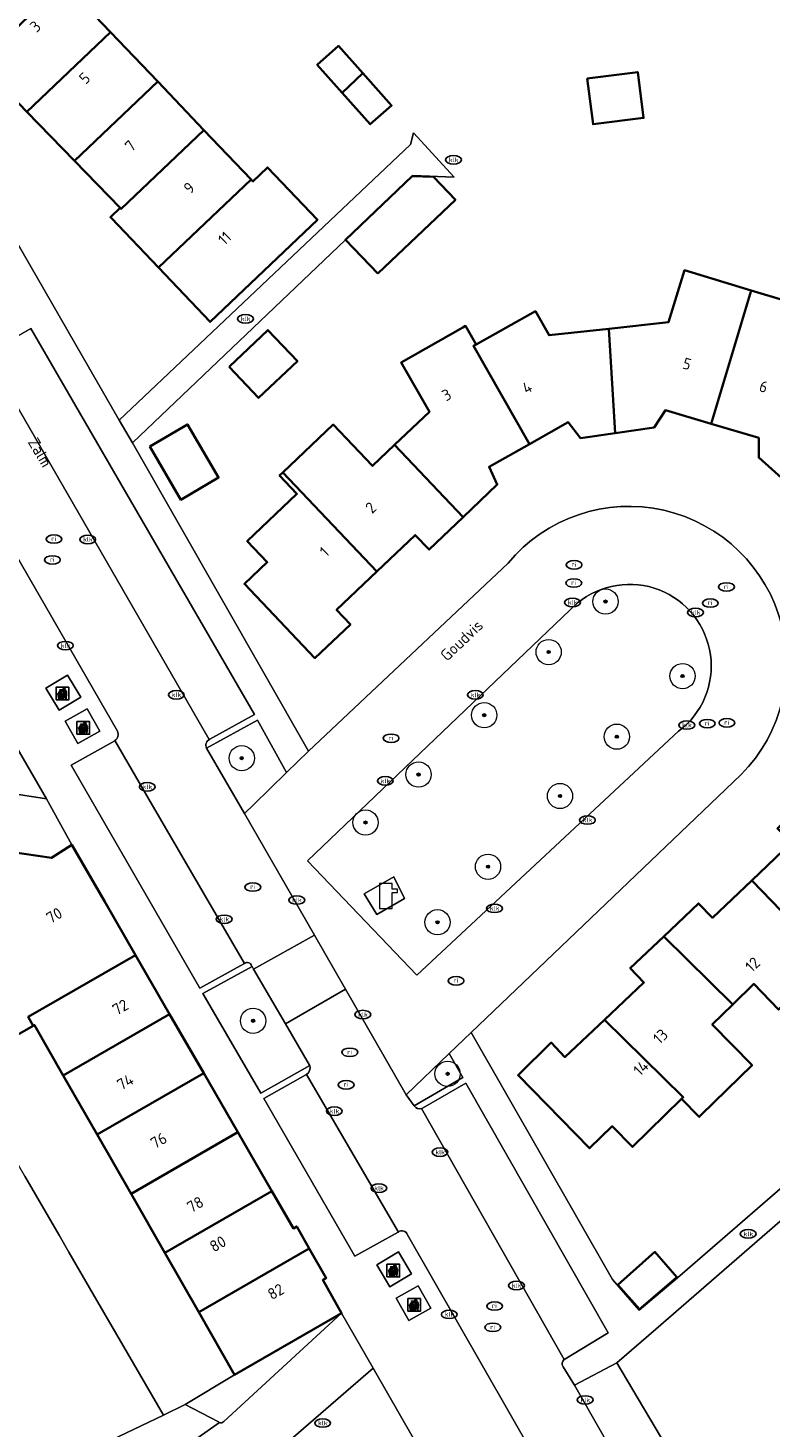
# Model space of a CAD drawing. Header units: metres. Extents: x 103671 to 105190, y 427150 to 429171.
# Tile 104 of 256: x 104022 to 104081, y 427807 to 427918. Entities that reach past the tile are written whole.
import ezdxf
from ezdxf.enums import TextEntityAlignment as Align

# ---------------------------------------------------------------- set-up
doc = ezdxf.new("R2010")
doc.units = ezdxf.units.M
for name, color, linetype, lineweight in [('B-WE-GR-BEPLANTING_CULTUUR_ROOS-GV', 253, 'Continuous', 18), ('B-WE-GR-BOOM-S', 253, 'Continuous', 25), ('B-WE-GR-HAAG-G', 253, 'GR-HAAG1-SO', 13), ('B-WE-GR-HAAG-GV', 253, 'Continuous', 13), ('B-WE-IE-AFVAL APART PLAATS-S', 253, 'Continuous', 25), ('B-WE-IE-MEUBILAIR-S', 253, 'Continuous', 25), ('B-WE-KL-WATER-S', 253, 'Continuous', 25), ('B-WE-OG-BEBOUWING-GV', 253, 'Continuous', 35), ('B-WE-OG-BEBOUWING-T18', 7, 'Continuous', 18), ('B-WE-OG-TERREIN_BEGROEID-GV', 253, 'Continuous', 18), ('B-WE-OG-TERREIN_ERF-GV', 253, 'Continuous', 18), ('B-WE-OG-TOPOGRAFIE-T18', 7, 'Continuous', 18), ('B-WE-VH-GESLOTENVERHARDING_BETON-GV', 253, 'Continuous', 18), ('B-WE-VH-ONVERHARD_ZAND-GV', 253, 'Continuous', 18), ('B-WE-VH-OPENVERHARDING-GV', 253, 'Continuous', 18), ('B-WE-VH-OPENVERHARDING_BETONSTRAATSTEEN-GV', 253, 'Continuous', 18), ('B-WE-VH-OPENVERHARDING_TEGEL-GV', 253, 'Continuous', 18)]:
    doc.layers.add(name, color=color, linetype=linetype, lineweight=lineweight)
doc.styles.add('NLCS-ISO', font='NLCS-ISO.ttf')
doc.styles.add('NLCS-ISO-M500-T18', font='NLCS-ISO.ttf', dxfattribs={"height": 0.9})
doc.linetypes.add('GR-HAAG1-SO', pattern='A,6,[176,NLCS.SHX,S=0.125,R=0,X=0,Y=0],-2', length=8)

# ---------------------------------------------------------------- blocks, each defined once
blk = doc.blocks.new('SIE-AFVAL APART PLAATS-SO')
h = blk.add_hatch(color=256)
h.dxf.hatch_style = 1
h.paths.add_polyline_path([(-0.09, 0.07), (-1.76, 0.07, 0.819081), (-1.79, -0.09), (-1.4, -2.19, 0.36153), (-1.37, -2.21), (-0.47, -2.21, 0.36153), (-0.44, -2.19), (-0.05, -0.09, 0.819081)])
h.paths.add_polyline_path([(-0.16, -0.1), (-0.2, -0.33), (-0.49, -0.33), (-0.47, -0.1)], flags=16)
h.paths.add_polyline_path([(-0.55, -0.1), (-0.58, -0.33), (-0.87, -0.33), (-0.87, -0.1)], flags=16)
h.paths.add_polyline_path([(-0.22, -0.42), (-0.27, -0.73), (-0.53, -0.73), (-0.5, -0.42)], flags=16)
h.paths.add_polyline_path([(-0.58, -0.42), (-0.61, -0.73), (-0.87, -0.73), (-0.87, -0.42)], flags=16)
h.paths.add_polyline_path([(-0.95, -0.1), (-0.95, -0.33), (-1.27, -0.33), (-1.29, -0.1)], flags=16)
h.paths.add_polyline_path([(-0.95, -0.42), (-0.95, -0.73), (-1.23, -0.73), (-1.26, -0.42)], flags=16)
h.paths.add_polyline_path([(-0.29, -0.83), (-0.34, -1.09), (-0.56, -1.09), (-0.54, -0.83)], flags=16)
h.paths.add_polyline_path([(-0.62, -0.83), (-0.65, -1.09), (-0.87, -1.09), (-0.87, -0.83)], flags=16)
h.paths.add_polyline_path([(-0.95, -0.83), (-0.95, -1.09), (-1.2, -1.09), (-1.22, -0.83)], flags=16)
h.paths.add_polyline_path([(-1.35, -0.33), (-1.64, -0.33), (-1.69, -0.1), (-1.37, -0.1)], flags=16)
h.paths.add_polyline_path([(-1.34, -0.42), (-1.31, -0.73), (-1.57, -0.73), (-1.63, -0.42)], flags=16)
h.paths.add_polyline_path([(-0.36, -1.18), (-0.41, -1.44), (-0.6, -1.44), (-0.57, -1.18)], flags=16)
h.paths.add_polyline_path([(-0.65, -1.18), (-0.68, -1.44), (-0.87, -1.44), (-0.87, -1.18)], flags=16)
h.paths.add_polyline_path([(-1.3, -0.83), (-1.28, -1.09), (-1.5, -1.09), (-1.55, -0.83)], flags=16)
h.paths.add_polyline_path([(-0.95, -1.18), (-0.95, -1.44), (-1.17, -1.44), (-1.19, -1.18)], flags=16)
h.paths.add_polyline_path([(-0.42, -1.53), (-0.47, -1.79), (-0.63, -1.79), (-0.6, -1.53)], flags=16)
h.paths.add_polyline_path([(-1.27, -1.18), (-1.25, -1.44), (-1.44, -1.44), (-1.49, -1.18)], flags=16)
h.paths.add_polyline_path([(-0.69, -1.53), (-0.71, -1.79), (-0.87, -1.79), (-0.87, -1.53)], flags=16)
h.paths.add_polyline_path([(-0.95, -1.53), (-0.95, -1.79), (-1.13, -1.79), (-1.16, -1.53)], flags=16)
h.paths.add_polyline_path([(-1.24, -1.53), (-1.22, -1.79), (-1.37, -1.79), (-1.42, -1.53)], flags=16)
h.paths.add_polyline_path([(-0.49, -1.89), (-0.53, -2.13), (-0.66, -2.13), (-0.64, -1.89)], flags=16)
h.paths.add_polyline_path([(-0.72, -1.89), (-0.74, -2.13), (-0.87, -2.13), (-0.87, -1.89)], flags=16)
h.paths.add_polyline_path([(-0.95, -1.89), (-0.95, -2.13), (-1.1, -2.13), (-1.12, -1.89)], flags=16)
h.paths.add_polyline_path([(-1.21, -1.89), (-1.18, -2.13), (-1.31, -2.13), (-1.35, -1.89)], flags=16)
h.paths.add_polyline_path([(-0.19, 0.78, -0.01173), (-0.3, 0.78, -0.148797), (-0.42, 1.03, -0.136076), (-0.69, 0.87), (-0.78, 0.85, -0.038293), (-1.14, 0.96), (-1.19, 0.81, -0.243822), (-1.56, 0.45, 0.344326), (-1, 0.22, -0.139345), (-0.6, 0.22, 0.618436), (-0.56, 0.27, -0.441494), (-0.47, 0.44, 0.309048)])
h.paths.add_polyline_path([(-0.49, 0.51, 0.351556), (-0.64, 0.31, 0.121061), (-1.02, 0.29, -0.288745), (-1.45, 0.42, 0.203599), (-1.12, 0.79), (-1.09, 0.87, 0.083075), (-0.28, 0.71, -0.242261)], flags=16)
h.paths.add_polyline_path([(-0.4, 0.79, -0.023345), (-0.63, 0.82, 0.07081), (-0.46, 0.9, 0.059965)], flags=16)
h.paths.add_polyline_path([(1.12, 1.48), (-1.07, 1.48, 0.860559), (-1.08, 1.42), (0.29, 1, -0.146703), (0.53, 0.28, 0.421968), (0.56, 0.25), (1.6, 0.31, 0.450293), (1.63, 0.34, 0.122241)])
h.paths.add_polyline_path([(0.26, 1.93, 1), (1.07, 1.93, 1)])
h.paths.add_polyline_path([(1.65, 0.15, 0.429303), (1.62, 0.18), (0.55, 0.23, 0.38429), (0.51, 0.2), (0.16, -2.16, 0.83726), (0.22, -2.18), (0.99, -0.78, -0.688204), (1.05, -0.78), (1.36, -2.14, 0.84934), (1.42, -2.14)])
for p, q in [((-0.09, 0.07), (-1.76, 0.07)), ((-1.4, -2.19), (-1.79, -0.09)), ((-1.37, -0.1), (-1.69, -0.1)), ((-1.64, -0.33), (-1.69, -0.1)), ((-1.64, -0.33), (-1.35, -0.33)), ((-1.63, -0.42), (-1.34, -0.42)), ((-1.57, -0.73), (-1.63, -0.42)), ((-1.57, -0.73), (-1.31, -0.73)), ((-1.55, -0.83), (-1.3, -0.83)), ((-1.5, -1.09), (-1.55, -0.83)), ((-1.5, -1.09), (-1.28, -1.09)), ((-1.49, -1.18), (-1.27, -1.18)), ((-1.44, -1.44), (-1.49, -1.18)), ((-1.44, -1.44), (-1.25, -1.44)), ((-1.42, -1.53), (-1.24, -1.53)), ((-1.37, -1.79), (-1.42, -1.53)), ((-1.37, -1.79), (-1.22, -1.79)), ((-1.37, -2.21), (-0.47, -2.21)), ((-1.31, -2.13), (-1.35, -1.89)), ((-1.35, -1.89), (-1.21, -1.89)), ((-1.31, -2.13), (-1.18, -2.13)), ((-0.95, -0.1), (-1.29, -0.1)), ((-1.27, -0.33), (-0.95, -0.33)), ((-1.26, -0.42), (-0.95, -0.42)), ((-1.23, -0.73), (-0.95, -0.73)), ((-1.22, -0.83), (-0.95, -0.83)), ((-1.2, -1.09), (-0.95, -1.09)), ((-1.19, -1.18), (-0.95, -1.18)), ((-1.17, -1.44), (-0.95, -1.44)), ((-1.16, -1.53), (-0.95, -1.53)), ((-1.13, -1.79), (-0.95, -1.79)), ((-1.12, -1.89), (-0.95, -1.89)), ((-1.1, -2.13), (-0.95, -2.13)), ((-0.95, -0.1), (-0.95, -0.33)), ((-0.95, -0.42), (-0.95, -0.73)), ((-0.95, -0.83), (-0.95, -1.09)), ((-0.95, -1.18), (-0.95, -1.44)), ((-0.95, -1.53), (-0.95, -1.79)), ((-0.95, -1.89), (-0.95, -2.13)), ((-0.87, -0.1), (-0.87, -0.33)), ((-0.55, -0.1), (-0.87, -0.1)), ((-0.87, -0.33), (-0.58, -0.33)), ((-0.87, -0.42), (-0.87, -0.73)), ((-0.87, -0.42), (-0.58, -0.42)), ((-0.87, -0.73), (-0.61, -0.73)), ((-0.87, -0.83), (-0.62, -0.83)), ((-0.87, -0.83), (-0.87, -1.09)), ((-0.87, -1.09), (-0.65, -1.09)), ((-0.87, -1.18), (-0.65, -1.18)), ((-0.87, -1.18), (-0.87, -1.44)), ((-0.87, -1.44), (-0.68, -1.44)), ((-0.87, -1.53), (-0.69, -1.53)), ((-0.87, -1.53), (-0.87, -1.79)), ((-0.87, -1.79), (-0.71, -1.79)), ((-0.87, -1.89), (-0.87, -2.13)), ((-0.87, -1.89), (-0.72, -1.89)), ((-0.87, -2.13), (-0.74, -2.13)), ((-0.66, -2.13), (-0.53, -2.13)), ((-0.64, -1.89), (-0.49, -1.89)), ((-0.63, -1.79), (-0.47, -1.79)), ((-0.6, -1.44), (-0.41, -1.44)), ((-0.6, -1.53), (-0.42, -1.53)), ((-0.57, -1.18), (-0.36, -1.18)), ((-0.56, -1.09), (-0.34, -1.09)), ((-0.54, -0.83), (-0.29, -0.83)), ((-0.53, -0.73), (-0.27, -0.73)), ((-0.53, -2.13), (-0.49, -1.89)), ((-0.5, -0.42), (-0.22, -0.42)), ((-0.49, -0.33), (-0.2, -0.33)), ((-0.16, -0.1), (-0.47, -0.1)), ((-0.47, -1.79), (-0.42, -1.53)), ((-0.44, -2.19), (-0.05, -0.09)), ((-0.41, -1.44), (-0.36, -1.18)), ((-0.34, -1.09), (-0.29, -0.83)), ((-0.27, -0.73), (-0.22, -0.42)), ((-0.2, -0.33), (-0.16, -0.1))]:
    blk.add_line(p, q)
blk.add_lwpolyline([(-2.5, -2.51), (2.5, -2.51), (2.5, 2.49), (-2.5, 2.49)], close=True)
for points in [[(-0.78, 0.85, -0.038293), (-1.14, 0.96), (-1.19, 0.81, -0.243822), (-1.56, 0.45, 0.344326), (-1, 0.22, -0.139345), (-0.6, 0.22, 0.618436), (-0.56, 0.27, -0.441494), (-0.47, 0.44, 0.309048), (-0.19, 0.78, -0.01173), (-0.3, 0.78, -0.01173)], [(-0.78, 0.85), (-0.69, 0.87, 0.136076), (-0.42, 1.03, 0.156405), (-0.29, 0.77)], [(-0.78, 0.85), (-0.69, 0.87, 0.136076), (-0.42, 1.03, 0.148797), (-0.3, 0.78, 0.148797)], [(-0.63, 0.82, 0.07081), (-0.46, 0.9, 0.059965), (-0.4, 0.79, 0.059965)], [(-0.4, 0.79, -0.023345), (-0.63, 0.82)]]:
    blk.add_lwpolyline(points, format="xyb")
for points in [[(-1.09, 0.87), (-1.12, 0.79, -0.203599), (-1.45, 0.42, 0.288745), (-1.02, 0.29, -0.121061), (-0.64, 0.31, -0.351556), (-0.49, 0.51, 0.242261), (-0.28, 0.71, -0.083075)], [(-1.07, 1.48), (1.12, 1.48, -0.122241), (1.63, 0.34, -0.450293), (1.6, 0.31), (0.56, 0.25, -0.421968), (0.53, 0.28, 0.146703), (0.29, 1), (-1.08, 1.42, -0.860559)], [(0.55, 0.23), (1.62, 0.18, -0.429303), (1.65, 0.15), (1.42, -2.14, -0.84934), (1.36, -2.14), (1.05, -0.78, 0.688204), (0.99, -0.78), (0.22, -2.18, -0.83726), (0.16, -2.16), (0.51, 0.2, -0.38429)]]:
    blk.add_lwpolyline(points, format="xyb", close=True)
for points in [[(-1.35, -0.33), (-1.37, -0.1)], [(-1.31, -0.73), (-1.34, -0.42)], [(-1.28, -1.09), (-1.3, -0.83)], [(-1.27, -0.33), (-1.29, -0.1)], [(-1.25, -1.44), (-1.27, -1.18)], [(-1.23, -0.73), (-1.26, -0.42)], [(-1.22, -1.79), (-1.24, -1.53)], [(-1.2, -1.09), (-1.22, -0.83)], [(-1.18, -2.13), (-1.21, -1.89)], [(-1.17, -1.44), (-1.19, -1.18)], [(-1.18, -2.22), (-1.18, -2.21)], [(-1.13, -1.79), (-1.16, -1.53)], [(-1.1, -2.13), (-1.12, -1.89)], [(-0.74, -2.13), (-0.72, -1.89)], [(-0.71, -1.79), (-0.69, -1.53)], [(-0.68, -1.44), (-0.65, -1.18)], [(-0.66, -2.13), (-0.64, -1.89)], [(-0.65, -1.09), (-0.62, -0.83)], [(-0.63, -1.79), (-0.6, -1.53)], [(-0.61, -0.73), (-0.58, -0.42)], [(-0.6, -1.44), (-0.57, -1.18)], [(-0.58, -0.33), (-0.55, -0.1)], [(-0.56, -1.09), (-0.54, -0.83)], [(-0.53, -0.73), (-0.5, -0.42)], [(-0.49, -0.33), (-0.47, -0.1)]]:
    blk.add_lwpolyline(points)
blk.add_circle((0.66, 1.93), 0.401)
for centre, radius, start, end in [((-1.76, -0.01), 0.0869, 90, 247.281), ((-0.09, -0.01), 0.0869, 292.719, 90), ((-1.37, -2.18), 0.0318, 190.4943, 270), ((-0.47, -2.18), 0.0318, 270, 349.5057)]:
    blk.add_arc(centre, radius, start, end)
blk = doc.blocks.new('SKL-WATER_POMP-SO')
at = {"color": 0, "linetype": 'ByBlock', "lineweight": 18}
blk.add_lwpolyline([(1, 1.09), (1, 2), (-1, 2), (-1, -2), (1, -2), (1, 0.57), (1.85, 0.57), (1.85, 1.09)], close=True, dxfattribs=at)
blk = doc.blocks.new('SIE-MEUBILAIR_PUT_KOLK-SO')
blk.add_ellipse((0, 0), major_axis=(1.25, 0), ratio=0.54)
at = {"style": 'NLCS-ISO'}
blk.add_text('klk', height=0.75, dxfattribs=at).set_placement((0.03, 0), align=Align.MIDDLE_CENTER)
blk = doc.blocks.new('SIE-MEUBILAIR_PUT_RIOOLPUT-SO')
blk.add_ellipse((0, 0), major_axis=(1.25, 0), ratio=0.54)
at = {"style": 'NLCS-ISO'}
blk.add_text('ri', height=0.75, dxfattribs=at).set_placement((-0.04, 0.07), align=Align.MIDDLE_CENTER)
blk = doc.blocks.new('SGR-BOOM_GBKN-SO')
at = {"linetype": 'ByBlock', "lineweight": 18}
h = blk.add_hatch(color=0, dxfattribs=at)
h.dxf.hatch_style = 1
edge = h.paths.add_edge_path()
edge.add_arc((0, 0), 0.25, 0, 360)
at = {"color": 0, "linetype": 'ByBlock', "lineweight": 18}
for radius in [2, 0.25]:
    blk.add_circle((0, 0), radius, dxfattribs=at)
at = {"color": 0, "linetype": 'ByBlock', "lineweight": 18, "style": 'NLCS-ISO'}
blk.add_attdef('SOORT', (2.5, 0), '', height=1.5, dxfattribs=at)

msp = doc.modelspace()

# ---------------------------------------------------------------- linework, layer by layer
at = {"layer": 'B-WE-GR-BEPLANTING_CULTUUR_ROOS-GV', "flags": 128}
for points in [[(104035.82, 427861.089), (104038.819, 427855.915), (104039.554, 427856.631), (104042.151, 427859.159), (104039.844, 427863.317)], [(104042.07, 427839.247), (104039.536, 427843.593), (104039.418, 427843.795), (104035.529, 427841.657), (104040.105, 427833.765), (104043.981, 427835.956), (104043.976, 427835.971), (104043.97, 427835.987)], [(104056.1, 427835.004), (104055.021, 427836.899), (104051.616, 427833.63), (104052.261, 427832.776)]]:
    msp.add_lwpolyline(points, close=True, dxfattribs=at)
at = {"layer": 'B-WE-GR-HAAG-G', "flags": 128}
msp.add_lwpolyline([(104092.362, 427800.395), (104081.206, 427790.633), (104068.298, 427812.405)], dxfattribs=at)
at = {"layer": 'B-WE-GR-HAAG-GV', "flags": 128}
for points in [[(104046.511, 427816.356), (104038.027, 427811.468), (104034.126, 427809.097), (104036.763, 427807.73)], [(104037.187, 427807.775), (104046.511, 427816.356)]]:
    msp.add_lwpolyline(points, dxfattribs=at)
at = {"layer": 'B-WE-GR-HAAG-GV'}
for points in [[(104036.763, 427807.73, 0.0756384), (104036.831, 427807.686)], [(104036.831, 427807.686, 0.3552751), (104037.187, 427807.775)]]:
    msp.add_lwpolyline(points, format="xyb", dxfattribs=at)
at = {"layer": 'B-WE-OG-BEBOUWING-GV', "flags": 128}
for points in [[(104028.222, 427917.791), (104024.498, 427921.701), (104017.838, 427915.365), (104021.596, 427911.488)], [(104025.355, 427907.61), (104031.946, 427913.88), (104028.222, 427917.791), (104021.596, 427911.488)], [(104046.557, 427912.993), (104048.193, 427914.549), (104046.266, 427916.713), (104044.58, 427915.213)], [(104048.193, 427914.549), (104046.557, 427912.993), (104048.778, 427910.498), (104050.463, 427911.999)], [(104065.958, 427914.134), (104066.413, 427910.504), (104070.411, 427911.005), (104069.956, 427914.636)], [(104031.946, 427913.88), (104025.355, 427907.61), (104028.967, 427903.884), (104029.053, 427903.795), (104035.61, 427910.033)], [(104032.006, 427899.151), (104039.335, 427906.122), (104035.61, 427910.033), (104029.053, 427903.795), (104028.967, 427903.884), (104028.209, 427903.142), (104028.284, 427903.063)], [(104039.335, 427906.122), (104032.006, 427899.151), (104036.093, 427894.855), (104044.592, 427902.94), (104040.649, 427907.084), (104039.479, 427905.971)], [(104049.375, 427898.671), (104055.514, 427904.529), (104053.781, 427906.345), (104052.085, 427906.385), (104046.814, 427901.355)], [(104068.154, 427886.047), (104071.263, 427886.494), (104072.156, 427887.857), (104075.758, 427886.786), (104078.943, 427897.349), (104073.662, 427898.945), (104072.397, 427894.83), (104067.665, 427894.31)], [(104081.597, 427882.27), (104086.844, 427888.551), (104083.359, 427891.543), (104084.59, 427895.642), (104078.943, 427897.349), (104075.758, 427886.786), (104079.529, 427885.664), (104079.534, 427884.104)], [(104067.665, 427894.31), (104062.934, 427893.79), (104061.849, 427895.696), (104057.161, 427893.069), (104056.943, 427892.947), (104061.373, 427885.167), (104064.451, 427886.897), (104065.432, 427885.655), (104068.154, 427886.047)], [(104037.596, 427891.282), (104039.928, 427888.827), (104043.003, 427891.748), (104040.671, 427894.203)], [(104061.373, 427885.167), (104056.943, 427892.947), (104057.161, 427893.069), (104056.328, 427894.533), (104056.11, 427894.409), (104051.235, 427891.635), (104053.456, 427887.733), (104050.696, 427885.108), (104056.122, 427879.385), (104058.834, 427881.964), (104058.177, 427883.372)], [(104031.318, 427884.979), (104033.791, 427880.769), (104036.768, 427882.518), (104034.295, 427886.728)], [(104041.856, 427882.923), (104049.295, 427875.075), (104052.339, 427877.969), (104053.428, 427876.824), (104056.122, 427879.385), (104050.696, 427885.108), (104048.949, 427883.446), (104045.841, 427886.714)], [(104041.856, 427882.923), (104041.595, 427882.675), (104042.973, 427881.226), (104039.039, 427877.484), (104040.624, 427875.817), (104038.812, 427874.094), (104044.395, 427868.225), (104047.203, 427870.878), (104046.104, 427872.041), (104049.295, 427875.075)], [(104083.565, 427857.189), (104081.015, 427854.735), (104082.104, 427853.59), (104078.977, 427850.617), (104085.16, 427844.227), (104089.251, 427848.094), (104087.592, 427849.849), (104089.286, 427851.445)], [(104015.471, 427839.985), (104017.587, 427837.826), (104018.494, 427837.744), (104019.542, 427837.649), (104022.1, 427839.112), (104021.698, 427839.81), (104030.191, 427844.704), (104027.729, 427848.968), (104025.154, 427853.43), (104023.528, 427852.399), (104020.304, 427852.872), (104017.388, 427853.299), (104016.12, 427854.567), (104012.567, 427851.057), (104009.101, 427847.633), (104016.06, 427840.564)], [(104085.16, 427844.227), (104078.977, 427850.617), (104075.861, 427847.654), (104074.775, 427848.801), (104072.007, 427846.184), (104077.477, 427840.799), (104079.134, 427842.423), (104081.091, 427840.381)], [(104073.418, 427833.309), (104074.818, 427831.881), (104074.982, 427832.041), (104079.004, 427835.982), (104075.848, 427839.203), (104077.477, 427840.799), (104072.007, 427846.184), (104069.356, 427843.676), (104070.441, 427842.528), (104067.317, 427839.573), (104073.555, 427833.443)], [(104024.473, 427835.178), (104032.89, 427840.027), (104030.191, 427844.704), (104021.698, 427839.81), (104022.1, 427839.112), (104022.193, 427839.165)], [(104027.153, 427830.489), (104035.59, 427835.35), (104032.89, 427840.027), (104024.473, 427835.178)], [(104067.317, 427839.573), (104064.193, 427836.619), (104063.107, 427837.767), (104060.476, 427835.189), (104066.144, 427829.403), (104067.93, 427831.153), (104069.539, 427829.51), (104073.418, 427833.309), (104073.555, 427833.443)], [(104035.59, 427835.35), (104027.153, 427830.489), (104029.833, 427825.801), (104038.29, 427830.673)], [(104032.513, 427821.113), (104040.989, 427825.997), (104038.29, 427830.673), (104029.833, 427825.801)], [(104032.513, 427821.113), (104035.193, 427816.425), (104043.95, 427821.469), (104042.956, 427823.211), (104042.686, 427823.057), (104040.989, 427825.997)], [(104038.027, 427811.468), (104046.511, 427816.356), (104045.017, 427818.974), (104045.288, 427819.124), (104043.95, 427821.469), (104035.193, 427816.425)], [(104068.383, 427818.59), (104070.103, 427816.654), (104073.039, 427819.183), (104071.31, 427821.191)]]:
    msp.add_lwpolyline(points, close=True, dxfattribs=at)
at = {"layer": 'B-WE-OG-TERREIN_BEGROEID-GV'}
msp.add_lwpolyline([(104073.188, 427862.427, 1.0217677), (104065.193, 427872.595)], format="xyb", dxfattribs=at)
at = {"layer": 'B-WE-OG-TERREIN_BEGROEID-GV', "flags": 128}
for points in [[(104065.193, 427872.595), (104043.818, 427852.163), (104052.463, 427843.106), (104073.188, 427862.427)], [(104009.732, 427806.487), (104024.627, 427804.808), (104025.344, 427804.89), (104032.398, 427808.269), (104029.554, 427813.177), (104026.847, 427817.848), (104024.913, 427821.187), (104024.137, 427822.52), (104021.421, 427827.187), (104018.705, 427831.855), (104018.439, 427832.313), (104017.852, 427832.375), (104017.262, 427832.437), (104016.87, 427832.042), (104013.065, 427828.211), (104011.921, 427827.059), (104009.116, 427824.263), (104004.294, 427828.982), (104000, 427833.344), (103997.356, 427836.03), (103996.638, 427832.34)], [(104068.298, 427812.405), (104064.934, 427810.65), (104075.845, 427791.52)], [(104082.334, 427788.628), (104081.321, 427790.429), (104081.206, 427790.633), (104068.298, 427812.405)]]:
    msp.add_lwpolyline(points, dxfattribs=at)
msp.add_lwpolyline([(104048.284, 427849.565), (104050.637, 427850.904), (104051.48, 427849.183), (104049.285, 427847.928)], close=True, dxfattribs=at)
at = {"layer": 'B-WE-OG-TERREIN_ERF-GV', "flags": 128}
for points in [[(104065.474, 427971.995), (104011.871, 427921.466), (104011.162, 427920.797), (104010.071, 427919.743), (104028.905, 427887.073), (104051.965, 427908.894), (104052.199, 427909.835), (104055.415, 427906.317), (104052.135, 427906.433), (104052.085, 427906.385), (104053.781, 427906.345), (104055.514, 427904.529), (104049.375, 427898.671), (104046.814, 427901.355), (104029.948, 427885.261), (104043.898, 427860.845), (104059.681, 427875.75)], [(104081.597, 427882.27), (104079.534, 427884.104), (104079.529, 427885.664), (104075.758, 427886.786), (104072.156, 427887.857), (104071.263, 427886.494), (104068.154, 427886.047), (104065.432, 427885.655), (104064.451, 427886.897), (104061.373, 427885.167), (104058.177, 427883.372), (104058.834, 427881.964), (104056.122, 427879.385), (104053.428, 427876.824), (104052.339, 427877.969), (104049.295, 427875.075), (104046.104, 427872.041), (104047.203, 427870.878), (104044.395, 427868.225), (104038.812, 427874.094), (104040.624, 427875.817), (104039.039, 427877.484), (104042.973, 427881.226), (104041.595, 427882.675), (104041.856, 427882.923), (104045.841, 427886.714), (104048.949, 427883.446), (104050.696, 427885.108), (104053.456, 427887.733), (104051.235, 427891.635), (104056.11, 427894.409), (104056.328, 427894.533), (104057.161, 427893.069), (104061.849, 427895.696), (104062.934, 427893.79), (104067.665, 427894.31), (104072.397, 427894.83), (104073.662, 427898.945), (104078.943, 427897.349), (104084.59, 427895.642)], [(104077.502, 427858.392), (104056.761, 427838.57), (104067.967, 427819.004), (104070.071, 427816.579), (104073.109, 427819.143), (104117.455, 427857.61), (104118.683, 427856.143), (104071.375, 427815.076), (104068.298, 427812.405), (104081.206, 427790.633)], [(104081.091, 427840.381), (104079.134, 427842.423), (104077.477, 427840.799), (104075.848, 427839.203), (104079.004, 427835.982), (104074.982, 427832.041), (104074.818, 427831.881), (104073.418, 427833.309), (104069.539, 427829.51), (104067.93, 427831.153), (104066.144, 427829.403), (104060.476, 427835.189), (104063.107, 427837.767), (104064.193, 427836.619), (104067.317, 427839.573), (104070.441, 427842.528), (104069.356, 427843.676), (104072.007, 427846.184), (104074.775, 427848.801), (104075.861, 427847.654), (104078.977, 427850.617), (104082.104, 427853.59)], [(104021.421, 427827.187), (104024.137, 427822.52), (104024.913, 427821.187), (104026.847, 427817.848), (104029.554, 427813.177), (104032.398, 427808.269), (104034.126, 427809.097), (104038.027, 427811.468), (104035.193, 427816.425), (104032.513, 427821.113), (104029.833, 427825.801), (104027.153, 427830.489), (104024.473, 427835.178), (104022.193, 427839.165), (104022.1, 427839.112), (104019.542, 427837.649)]]:
    msp.add_lwpolyline(points, dxfattribs=at)
for points in [[(104039.335, 427906.122), (104039.479, 427905.971), (104040.649, 427907.084), (104044.592, 427902.94), (104036.093, 427894.855), (104032.006, 427899.151), (104028.284, 427903.063), (104028.209, 427903.142), (104028.967, 427903.884), (104025.355, 427907.61), (104021.596, 427911.488), (104017.838, 427915.365), (104013.734, 427919.598), (104021.701, 427927.179), (104025.644, 427923.035), (104024.376, 427921.829), (104024.498, 427921.701), (104028.222, 427917.791), (104031.946, 427913.88), (104035.61, 427910.033)], [(104046.557, 427912.993), (104044.58, 427915.213), (104046.266, 427916.713), (104048.193, 427914.549), (104050.463, 427911.999), (104048.778, 427910.498)], [(104070.411, 427911.005), (104066.413, 427910.504), (104065.958, 427914.134), (104069.956, 427914.636)], [(104043.003, 427891.748), (104039.928, 427888.827), (104037.596, 427891.282), (104040.671, 427894.203)], [(104036.768, 427882.518), (104033.791, 427880.769), (104031.318, 427884.979), (104034.295, 427886.728)], [(104023.145, 427857.088), (104019.19, 427857.674), (104016.12, 427854.567), (104017.388, 427853.299), (104020.304, 427852.872), (104023.528, 427852.399), (104025.154, 427853.43)], [(104073.039, 427819.183), (104070.103, 427816.654), (104068.383, 427818.59), (104071.31, 427821.191)]]:
    msp.add_lwpolyline(points, close=True, dxfattribs=at)
at = {"layer": 'B-WE-OG-TERREIN_ERF-GV'}
msp.add_lwpolyline([(104059.681, 427875.75, -1.0803346), (104077.502, 427858.392)], format="xyb", dxfattribs=at)
at = {"layer": 'B-WE-VH-GESLOTENVERHARDING_BETON-GV', "flags": 128}
for points in [[(104025.854, 427865.14), (104024.806, 427866.883), (104023.092, 427865.852), (104024.14, 427864.109)], [(104027.371, 427862.44), (104026.366, 427864.209), (104024.627, 427863.22), (104025.633, 427861.452)], [(104048.284, 427849.565), (104049.285, 427847.928), (104051.48, 427849.183), (104050.637, 427850.904)], [(104052.048, 427819.449), (104051, 427821.191), (104049.286, 427820.16), (104050.334, 427818.418)], [(104053.566, 427816.749), (104052.56, 427818.517), (104050.822, 427817.528), (104051.827, 427815.76)]]:
    msp.add_lwpolyline(points, close=True, dxfattribs=at)
at = {"layer": 'B-WE-VH-ONVERHARD_ZAND-GV', "flags": 128}
for points in [[(104046.511, 427816.356), (104038.027, 427811.468), (104034.126, 427809.097), (104036.763, 427807.73)], [(104037.187, 427807.775), (104046.511, 427816.356)]]:
    msp.add_lwpolyline(points, dxfattribs=at)
at = {"layer": 'B-WE-VH-ONVERHARD_ZAND-GV'}
for points in [[(104036.763, 427807.73, 0.0756384), (104036.831, 427807.686)], [(104036.831, 427807.686, 0.3552751), (104037.187, 427807.775)]]:
    msp.add_lwpolyline(points, format="xyb", dxfattribs=at)
at = {"layer": 'B-WE-VH-OPENVERHARDING-GV', "flags": 128}
for points in [[(104035.817, 427861.095), (104035.82, 427861.089), (104039.844, 427863.317), (104042.151, 427859.159), (104043.898, 427860.845), (104029.948, 427885.261), (104028.905, 427887.073), (104010.071, 427919.743)], [(104018.381, 427892.32), (104018.408, 427892.33), (104018.434, 427892.341), (104021.893, 427894.331), (104039.602, 427863.754), (104036.065, 427861.796), (104036.057, 427861.792), (104036.048, 427861.788)], [(104028.752, 427862.432), (104019.774, 427878.056), (104015.773, 427875.78), (104014.307, 427878.486), (104018.151, 427880.703), (104018.12, 427880.754)], [(104020.314, 427861.962), (104023.145, 427857.088), (104025.154, 427853.43), (104027.729, 427848.968), (104030.191, 427844.704), (104032.89, 427840.027), (104035.59, 427835.35), (104038.29, 427830.673), (104040.989, 427825.997), (104042.686, 427823.057), (104042.956, 427823.211), (104043.95, 427821.469), (104045.288, 427819.124), (104045.017, 427818.974), (104046.511, 427816.356), (104049.015, 427811.977), (104052.193, 427806.418)], [(104038.776, 427844.013), (104035.278, 427842.09), (104025.105, 427859.743), (104028.544, 427861.675), (104028.553, 427861.681), (104028.561, 427861.686)], [(104068.298, 427812.405), (104071.375, 427815.076), (104118.683, 427856.143), (104117.455, 427857.61), (104073.109, 427819.143), (104070.071, 427816.579), (104067.967, 427819.004), (104056.761, 427838.57), (104055.021, 427836.899), (104056.1, 427835.004), (104052.261, 427832.776), (104052.283, 427832.747)], [(104043.981, 427835.956), (104040.105, 427833.765), (104035.529, 427841.657), (104039.418, 427843.795), (104039.385, 427843.852)], [(104051.007, 427822.771), (104050.995, 427822.762), (104050.983, 427822.752), (104047.542, 427820.87), (104040.356, 427833.332), (104043.682, 427835.212), (104043.703, 427835.224), (104043.724, 427835.236)], [(104052.92, 427832.58), (104056.348, 427834.57), (104067.624, 427814.781), (104064.184, 427812.711)], [(104063.716, 427801.604), (104051.724, 427822.553)], [(104064.036, 427812.096), (104064.934, 427810.65), (104068.298, 427812.405)]]:
    msp.add_lwpolyline(points, dxfattribs=at)
for points in [[(104028.905, 427887.073), (104029.948, 427885.261), (104046.814, 427901.355), (104052.085, 427906.385), (104052.135, 427906.433), (104055.415, 427906.317), (104052.199, 427909.835), (104051.965, 427908.894)], [(104023.092, 427865.852), (104024.806, 427866.883), (104025.854, 427865.14), (104024.14, 427864.109)], [(104024.627, 427863.22), (104026.366, 427864.209), (104027.371, 427862.44), (104025.633, 427861.452)], [(104049.286, 427820.16), (104051, 427821.191), (104052.048, 427819.449), (104050.334, 427818.418)], [(104050.822, 427817.528), (104052.56, 427818.517), (104053.566, 427816.749), (104051.827, 427815.76)]]:
    msp.add_lwpolyline(points, close=True, dxfattribs=at)
at = {"layer": 'B-WE-VH-OPENVERHARDING-GV'}
for points in [[(104028.561, 427861.686, 0.3815318), (104028.752, 427862.432)], [(104036.048, 427861.788, 0.4218265), (104035.817, 427861.095)], [(104038.816, 427844.046, 0.0394319), (104038.776, 427844.013)], [(104039.385, 427843.852, 0.5103134), (104038.816, 427844.046)], [(104043.724, 427835.236, 0.3458696), (104043.981, 427835.956)], [(104052.283, 427832.747, 0.3178751), (104052.828, 427832.546)], [(104052.828, 427832.546, 0.0453234), (104052.92, 427832.58)], [(104051.724, 427822.553, 0.5070443), (104051.007, 427822.771)], [(104064.117, 427812.664, 0.3735467), (104064.036, 427812.096)], [(104064.184, 427812.711, 0.0370305), (104064.117, 427812.664)]]:
    msp.add_lwpolyline(points, format="xyb", dxfattribs=at)
at = {"layer": 'B-WE-VH-OPENVERHARDING_BETONSTRAATSTEEN-GV', "flags": 128}
for points in [[(104018.434, 427892.341), (104018.408, 427892.33), (104018.381, 427892.32), (104036.025, 427861.778), (104036.048, 427861.788), (104036.057, 427861.792), (104036.065, 427861.796), (104039.602, 427863.754), (104021.893, 427894.331)], [(104046.808, 427842.003), (104044.353, 427846.278), (104039.536, 427843.593), (104042.07, 427839.247)], [(104043.724, 427835.236), (104043.703, 427835.224), (104043.682, 427835.212), (104040.356, 427833.332), (104047.542, 427820.87), (104050.983, 427822.752), (104050.995, 427822.762), (104051.007, 427822.771)], [(104052.193, 427806.418), (104049.015, 427811.977), (104023.597, 427789.965), (104022.018, 427788.482), (104025.914, 427783.693), (104037.824, 427793.743)]]:
    msp.add_lwpolyline(points, close=True, dxfattribs=at)
for points in [[(104036.048, 427861.788), (104036.025, 427861.778), (104018.381, 427892.32)], [(104018.12, 427880.754), (104018.151, 427880.703), (104019.774, 427878.056), (104028.752, 427862.432)], [(104059.681, 427875.75), (104043.898, 427860.845), (104042.151, 427859.159), (104039.554, 427856.631), (104038.819, 427855.915), (104044.353, 427846.278), (104046.808, 427842.003), (104051.616, 427833.63), (104055.021, 427836.899), (104056.761, 427838.57), (104077.502, 427858.392)], [(104073.188, 427862.427), (104052.463, 427843.106), (104043.818, 427852.163), (104065.193, 427872.595)], [(104031.256, 427857.051), (104028.561, 427861.686), (104028.553, 427861.681), (104028.544, 427861.675), (104025.105, 427859.743), (104035.278, 427842.09), (104038.776, 427844.013)], [(104028.561, 427861.686), (104031.256, 427857.051), (104038.816, 427844.046)], [(104038.819, 427855.915), (104035.82, 427861.089), (104035.817, 427861.095)], [(104038.816, 427844.046), (104031.256, 427857.051)], [(104039.385, 427843.852), (104039.418, 427843.795), (104039.536, 427843.593), (104044.353, 427846.278), (104038.819, 427855.915)], [(104052.283, 427832.747), (104052.261, 427832.776), (104051.616, 427833.63), (104046.808, 427842.003), (104042.07, 427839.247), (104043.97, 427835.987), (104043.976, 427835.971), (104043.981, 427835.956)], [(104043.724, 427835.236), (104051.007, 427822.771)], [(104064.184, 427812.711), (104067.624, 427814.781), (104056.348, 427834.57), (104052.92, 427832.58)], [(104052.828, 427832.546), (104064.117, 427812.664)], [(104064.117, 427812.664), (104052.828, 427832.546)], [(104051.724, 427822.553), (104063.716, 427801.604)], [(104049.015, 427811.977), (104046.511, 427816.356), (104037.187, 427807.775)], [(104034.878, 427806.06), (104021.442, 427794.424), (104020.695, 427793.509), (104023.597, 427789.965), (104049.015, 427811.977)], [(104075.845, 427791.52), (104064.934, 427810.65), (104064.036, 427812.096)], [(104036.831, 427807.686), (104034.977, 427806.37)]]:
    msp.add_lwpolyline(points, dxfattribs=at)
at = {"layer": 'B-WE-VH-OPENVERHARDING_BETONSTRAATSTEEN-GV'}
for points in [[(104077.502, 427858.392, 1.0803346), (104059.681, 427875.75)], [(104065.193, 427872.595, -1.0217677), (104073.188, 427862.427)], [(104028.752, 427862.432, -0.3815318), (104028.561, 427861.686)], [(104035.817, 427861.095, -0.4218265), (104036.048, 427861.788)], [(104038.776, 427844.013, -0.0394319), (104038.816, 427844.046)], [(104038.816, 427844.046, -0.5103134), (104039.385, 427843.852)], [(104043.981, 427835.956, -0.3458696), (104043.724, 427835.236)], [(104052.828, 427832.546, -0.3178751), (104052.283, 427832.747)], [(104052.92, 427832.58, -0.0453234), (104052.828, 427832.546)], [(104051.007, 427822.771, -0.5070443), (104051.724, 427822.553)], [(104064.036, 427812.096, -0.3735467), (104064.117, 427812.664)], [(104064.117, 427812.664, -0.0370305), (104064.184, 427812.711)], [(104037.187, 427807.775, -0.3552751), (104036.831, 427807.686)]]:
    msp.add_lwpolyline(points, format="xyb", dxfattribs=at)
at = {"layer": 'B-WE-VH-OPENVERHARDING_TEGEL-GV', "flags": 128}
for points in [[(104019.19, 427857.674), (104023.145, 427857.088), (104020.314, 427861.962)], [(104036.763, 427807.73), (104034.126, 427809.097), (104032.398, 427808.269), (104025.344, 427804.89), (104024.627, 427804.808), (104009.732, 427806.487)], [(104034.977, 427806.37), (104036.831, 427807.686)]]:
    msp.add_lwpolyline(points, dxfattribs=at)
at = {"layer": 'B-WE-VH-OPENVERHARDING_TEGEL-GV'}
msp.add_lwpolyline([(104036.831, 427807.686, -0.0756384), (104036.763, 427807.73)], format="xyb", dxfattribs=at)

# ---------------------------------------------------------------- block references
at = {"layer": 'B-WE-GR-BOOM-S', "xscale": 0.5, "yscale": 0.5, "zscale": 0.5}
for p in [(104067.4, 427872.7), (104062.9, 427868.7), (104073.5, 427866.8), (104057.8, 427863.7), (104068.3, 427862), (104038.6, 427860.3), (104052.6, 427859), (104063.8, 427857.3), (104048.4, 427855.2), (104058.1, 427851.7), (104054.1, 427847.3), (104039.5, 427839.5), (104054.9, 427835.3)]:
    msp.add_blockref('SGR-BOOM_GBKN-SO', p, dxfattribs=at)
at = {"layer": 'B-WE-IE-AFVAL APART PLAATS-S', "xscale": 0.2, "yscale": 0.2, "zscale": 0.2}
for p in [(104024.407, 427865.414), (104026.057, 427862.693), (104050.601, 427819.722), (104052.252, 427817.002)]:
    msp.add_blockref('SIE-AFVAL APART PLAATS-SO', p, dxfattribs=at)
at = {"layer": 'B-WE-IE-MEUBILAIR-S', "xscale": 0.5, "yscale": 0.5, "zscale": 0.5}
for name, p in [('SIE-MEUBILAIR_PUT_KOLK-SO', (104055.37, 427907.69)), ('SIE-MEUBILAIR_PUT_KOLK-SO', (104038.9, 427895.1)), ('SIE-MEUBILAIR_PUT_RIOOLPUT-SO', (104023.737, 427877.651)), ('SIE-MEUBILAIR_PUT_KOLK-SO', (104026.41, 427877.62)), ('SIE-MEUBILAIR_PUT_RIOOLPUT-SO', (104023.613, 427875.998)), ('SIE-MEUBILAIR_PUT_RIOOLPUT-SO', (104064.913, 427875.605)), ('SIE-MEUBILAIR_PUT_RIOOLPUT-SO', (104064.891, 427874.171)), ('SIE-MEUBILAIR_PUT_RIOOLPUT-SO', (104076.98, 427873.856)), ('SIE-MEUBILAIR_PUT_KOLK-SO', (104064.79, 427872.63)), ('SIE-MEUBILAIR_PUT_KOLK-SO', (104074.53, 427871.84)), ('SIE-MEUBILAIR_PUT_RIOOLPUT-SO', (104075.699, 427872.586)), ('SIE-MEUBILAIR_PUT_KOLK-SO', (104024.64, 427869.21)), ('SIE-MEUBILAIR_PUT_KOLK-SO', (104033.42, 427865.32)), ('SIE-MEUBILAIR_PUT_KOLK-SO', (104057.09, 427865.31)), ('SIE-MEUBILAIR_PUT_KOLK-SO', (104073.84, 427862.92)), ('SIE-MEUBILAIR_PUT_RIOOLPUT-SO', (104075.46, 427863.033)), ('SIE-MEUBILAIR_PUT_RIOOLPUT-SO', (104077.013, 427863.096)), ('SIE-MEUBILAIR_PUT_RIOOLPUT-SO', (104050.425, 427861.872)), ('SIE-MEUBILAIR_PUT_KOLK-SO', (104049.97, 427858.5)), ('SIE-MEUBILAIR_PUT_KOLK-SO', (104031.12, 427858.03)), ('SIE-MEUBILAIR_PUT_KOLK-SO', (104065.97, 427855.4)), ('SIE-MEUBILAIR_PUT_RIOOLPUT-SO', (104039.482, 427850.091)), ('SIE-MEUBILAIR_PUT_KOLK-SO', (104042.96, 427849.06)), ('SIE-MEUBILAIR_PUT_KOLK-SO', (104058.61, 427848.4)), ('SIE-MEUBILAIR_PUT_KOLK-SO', (104037.21, 427847.54)), ('SIE-MEUBILAIR_PUT_RIOOLPUT-SO', (104055.57, 427842.669)), ('SIE-MEUBILAIR_PUT_KOLK-SO', (104048.19, 427839.99)), ('SIE-MEUBILAIR_PUT_RIOOLPUT-SO', (104047.162, 427837.002)), ('SIE-MEUBILAIR_PUT_RIOOLPUT-SO', (104046.87, 427834.424)), ('SIE-MEUBILAIR_PUT_KOLK-SO', (104045.93, 427832.34)), ('SIE-MEUBILAIR_PUT_KOLK-SO', (104054.3, 427829.09)), ('SIE-MEUBILAIR_PUT_KOLK-SO', (104049.46, 427826.24)), ('SIE-MEUBILAIR_PUT_KOLK-SO', (104078.7, 427822.62)), ('SIE-MEUBILAIR_PUT_KOLK-SO', (104060.35, 427818.53)), ('SIE-MEUBILAIR_PUT_KOLK-SO', (104055.03, 427816.25)), ('SIE-MEUBILAIR_PUT_RIOOLPUT-SO', (104058.621, 427816.91)), ('SIE-MEUBILAIR_PUT_RIOOLPUT-SO', (104058.478, 427815.221)), ('SIE-MEUBILAIR_PUT_KOLK-SO', (104065.79, 427809.47)), ('SIE-MEUBILAIR_PUT_KOLK-SO', (104045.01, 427807.64))]:
    msp.add_blockref(name, p, dxfattribs=at)
at = {"layer": 'B-WE-KL-WATER-S', "xscale": 0.5, "yscale": 0.5, "zscale": 0.5}
msp.add_blockref('SKL-WATER_POMP-SO', (104050, 427849.38), dxfattribs=at)

# ---------------------------------------------------------------- texts
at = {"layer": 'B-WE-OG-BEBOUWING-T18', "style": 'NLCS-ISO-M500-T18'}
for s, rotation, p in [('3', 43.6, (104022.262, 427918.249)), ('5', 43.6, (104026.162, 427914.154)), ('7', 44.1, (104029.783, 427908.789)), ('9', 43.6, (104034.437, 427905.464)), ('11', 43.6, (104037.244, 427901.471)), ('5', 343.4, (104073.858, 427891.524)), ('4', 29.3, (104061.194, 427889.655)), ('6', 343.4, (104079.917, 427889.722)), ('3', 29.6, (104054.82, 427889.073)), ('2', 43.6, (104048.817, 427880.14)), ('1', 43.6, (104045.137, 427876.641)), ('70', 30, (104023.758, 427847.846)), ('12', 43.4, (104079.046, 427843.952)), ('72', 30, (104028.994, 427840.58)), ('13', 43.4, (104071.752, 427838.262)), ('14', 44.4, (104070.203, 427835.759)), ('74', 29.8, (104029.383, 427834.648)), ('76', 29.8, (104032.03, 427830.017)), ('78', 29.8, (104034.923, 427824.956)), ('80', 29.8, (104036.709, 427821.833)), ('82', 29.7, (104041.296, 427818.049))]:
    msp.add_text(s, height=0.9, rotation=rotation, dxfattribs=at).set_placement(p, align=Align.MIDDLE)
at = {"layer": 'B-WE-OG-TOPOGRAFIE-T18', "style": 'NLCS-ISO-M500-T18'}
for s, rotation, p in [('Zalm', 300.1, (104022.636, 427884.513)), ('Goudvis', 43.4, (104056.013, 427869.643))]:
    msp.add_text(s, height=0.9, rotation=rotation, dxfattribs=at).set_placement(p, align=Align.MIDDLE)

doc.saveas('drawing.dxf')
